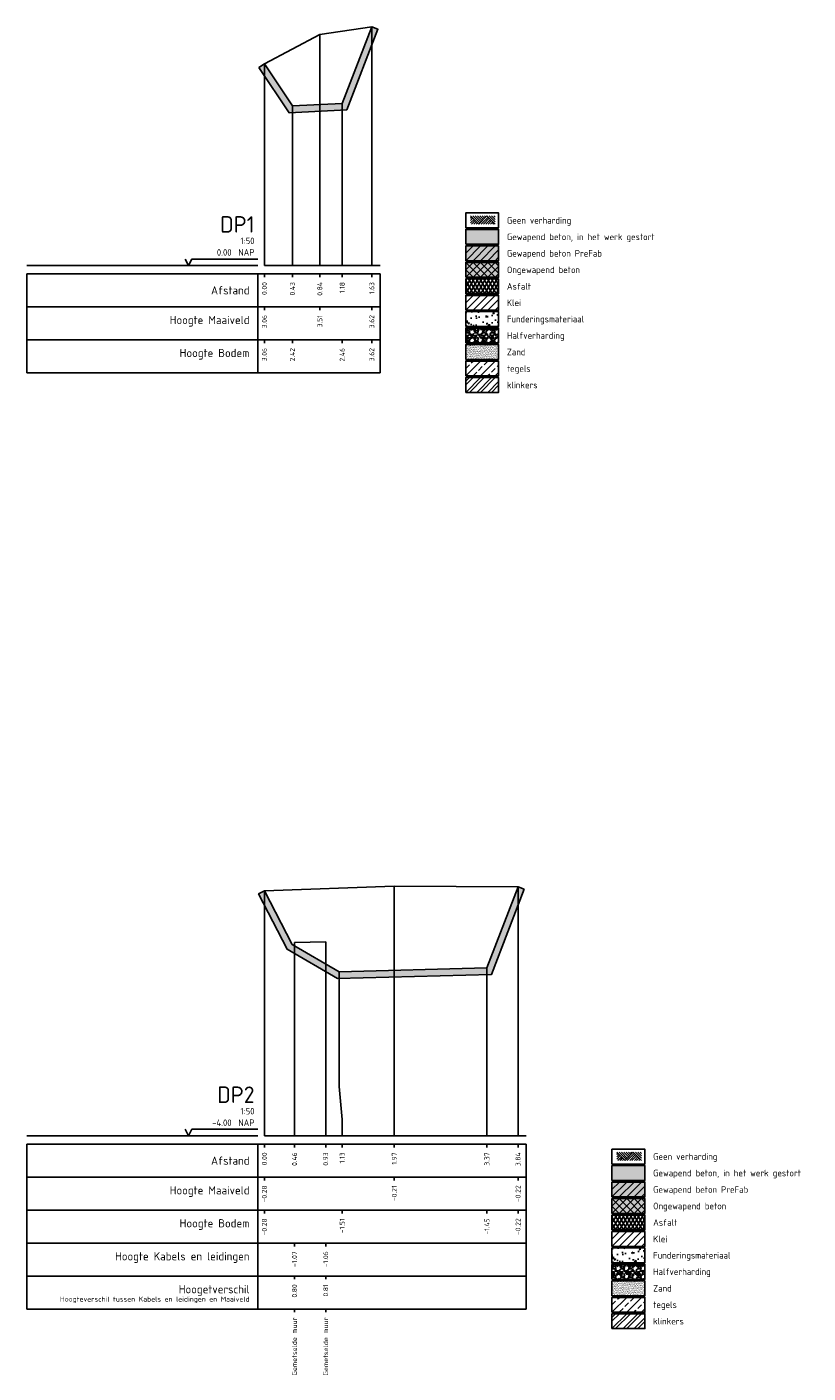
# Model space of a CAD drawing. Extents: x 108064 to 108442, y 445720 to 445860.
# Tile 3 of 3: x 108430 to 108442, y 445735 to 445755. Entities that reach past the tile are written whole.
import ezdxf
from ezdxf.enums import TextEntityAlignment as Align

# ---------------------------------------------------------------- set-up
doc = ezdxf.new("R2010")
doc.units = 0
doc.header["$LTSCALE"] = 7.5
doc.layers.get('0').update_dxf_attribs({"linetype": 'CONTINUOUS'})
for name, color, linetype in [('A-LEGENDA', 7, 'CONTINUOUS'), ('ONBEKENDE K en L', 103, 'CONTINUOUS'), ('PR-AANVULLEN', 42, 'CONTINUOUS'), ('PR-ASFALT', 13, 'CONTINUOUS'), ('PR-BETON-GEWAPEND', 253, 'CONTINUOUS'), ('PR-BETON-GEWAPEND-PREFAB', 51, 'CONTINUOUS'), ('PR-BETON-ONGEWAPEND', 51, 'CONTINUOUS'), ('PR-FUNDERINGSMATERIAAL', 13, 'CONTINUOUS'), ('PR-HALFVERHARDING', 13, 'CONTINUOUS'), ('PR-HOUT', 21, 'CONTINUOUS'), ('PR-MV', 3, 'CONTINUOUS'), ('PR-NATUURSTEEN', 31, 'CONTINUOUS'), ('PR-ZAND', 51, 'CONTINUOUS'), ('R-WE-AL-PROFIEL_BODEM-GD', 24, 'CONTINUOUS'), ('R-WE-AL-PROFIEL_MAAIVELD-GD', 3, 'CONTINUOUS'), ('R-WE-AL-PROFIELRASTER-S', 7, 'CONTINUOUS')]:
    doc.layers.add(name, color=color, linetype=linetype)
doc.layers.add('X-XX-AL-VERWIJZING-T18-500', color=10, linetype='CONTINUOUS', lineweight=18)
doc.styles.add('NLCS-ISO', font='NLCS-ISO.ttf', dxfattribs={"height": 1.8})
doc.styles.add('NLCS-ISO-ANNOTATIVE-T18', font='NLCS-ISO.ttf', dxfattribs={"height": 1.8})

# ---------------------------------------------------------------- blocks, each defined once
blk = doc.blocks.new('DOORSNEDE_MAAIVELD')
for p, q in [((-5.66, 0), (-1.36, -4.29)), ((-2.83, 0), (0.05, -2.88)), ((0, 0), (1.46, -1.46)), ((1.41, 0), (2.17, -0.76)), ((4.34, 0), (7.93, -3.59)), ((5.76, 0), (7.93, -2.17)), ((7.17, 0), (7.93, -0.76)), ((-7.07, 0), (-2.07, -5)), ((-7.07, -1.41), (-6.36, -0.71)), ((-7.07, -2.83), (-5.66, -1.41)), ((-7.07, -4.24), (-4.95, -2.12)), ((-6.41, -5), (-4.24, -2.83)), ((-5, -5), (-3.54, -3.54)), ((-4.24, 0), (-0.66, -3.59)), ((-3.59, -5), (-2.83, -4.24)), ((-2.07, -5), (2.93, 0)), ((-1.41, 0), (0.76, -2.17)), ((-0.66, -5), (3.64, -0.71)), ((0.76, -5), (4.34, -1.41)), ((2.17, -5), (5.05, -2.12)), ((2.93, 0), (7.93, -5)), ((3.59, -5), (5.76, -2.83)), ((5, -5), (6.46, -3.54)), ((6.41, -5), (7.17, -4.24))]:
    blk.add_line(p, q)
blk = doc.blocks.new('SAL-PROFIELRASTER-SOD')
at = {"color": 0, "linetype": 'ByBlock', "lineweight": -2, "flags": 128}
for points in [[(-2, 0), (-72, 0)], [(-24, 2), (-23, 0), (-22, 2), (-2, 2)], [(-72, -12.5), (-72, -2.5)], [(0, -2.5), (-72, -2.5)], [(-2, -12.5), (-2, -2.5)], [(0, -12.5), (-72, -12.5)]]:
    blk.add_lwpolyline(points, dxfattribs=at)
at = {"color": 0, "linetype": 'ByBlock', "lineweight": -2, "style": 'NLCS-ISO-ANNOTATIVE-T18'}
blk.add_text('NAP', height=2, dxfattribs=at).set_placement((-3, 3), align=Align.RIGHT)
blk.add_text('Afstand', height=2.5, dxfattribs=at).set_placement((-4.5, -7.5), align=Align.MIDDLE_RIGHT)
for tag, height, p in [('PROFIELNR', 5, (-3, 10)), ('SCHAAL', 2, (-3, 6.5)), ('NAP', 2, (-9.94, 3))]:
    blk.add_attdef(tag, text='', height=height, dxfattribs=at).set_placement(p, align=Align.RIGHT)
blk = doc.blocks.new('SAL-PROFIELRASTER_BALK_EIND1-SOD')
at = {"color": 0, "linetype": 'ByBlock', "lineweight": -2}
blk.add_line((1, -12.5), (1, -2.5), dxfattribs=at)
at = {"color": 0, "linetype": 'ByBlock', "lineweight": -2, "flags": 128}
for points in [[(0, 0), (1, 0)], [(0, -2.5), (1, -2.5)], [(0, -12.5), (1, -12.5)]]:
    blk.add_lwpolyline(points, dxfattribs=at)
blk = doc.blocks.new('SAL-PROFIELRASTER_BALK-SOD')
at = {"color": 0, "linetype": 'ByBlock', "lineweight": -2}
for p, q in [((-72, -12.5), (-72, -2.5)), ((-2, -2.5), (-2, -12.5)), ((0, -12.5), (-72, -12.5))]:
    blk.add_line(p, q, dxfattribs=at)
at = {"color": 0, "linetype": 'ByBlock', "lineweight": -2, "style": 'NLCS-ISO-ANNOTATIVE-T18'}
for tag, height, p in [('TITEL1', 2.5, (-4.5, -6.5)), ('TITEL2', 1.5, (-4.5, -9.5))]:
    blk.add_attdef(tag, text='', height=height, dxfattribs=at).set_placement(p, align=Align.MIDDLE_RIGHT)
blk = doc.blocks.new('SAL-PROFIELRASTER_BALK_EIND2-SOD')
at = {"color": 0, "linetype": 'ByBlock', "lineweight": -2}
for p, q in [((1, -2.5), (1, -12.5)), ((1, -12.5), (0, -12.5))]:
    blk.add_line(p, q, dxfattribs=at)
blk = doc.blocks.new('SAL-PROFIELRASTER_BALK_DATA-SOD')
at = {"color": 0, "linetype": 'ByBlock', "lineweight": -2}
blk.add_lwpolyline([(0, -3.5), (0, -2.5)], dxfattribs=at)
at = {"color": 0, "linetype": 'ByBlock', "lineweight": -2, "style": 'NLCS-ISO-ANNOTATIVE-T18'}
blk.add_attdef('GETAL', text='', height=1.5, rotation=90, dxfattribs=at).set_placement((0.75, -5), align=Align.RIGHT)
blk = doc.blocks.new('SAL-PROFIELRASTER_AANHAAL-SOD')
at = {"color": 9, "linetype": 'ByBlock', "lineweight": -2, "flags": 128}
blk.add_lwpolyline([(0, 1), (0, 0)], dxfattribs=at)
blk = doc.blocks.new('SAL-PROFIELRASTER_AANHAAL_STAGGER-SOD')
at = {"color": 9, "linetype": 'ByBlock', "lineweight": -2, "flags": 128}
for points in [[(0, 0), (0, -0.25)], [(0, -0.25), (1, -0.75)], [(1, -0.75), (1, -1)]]:
    blk.add_lwpolyline(points, dxfattribs=at)

msp = doc.modelspace()

# ---------------------------------------------------------------- hatches: boundary and pattern name
at = {"layer": 'PR-AANVULLEN'}
h = msp.add_hatch(dxfattribs=at)
h.set_pattern_fill('ANSI31', color=256, scale=0.025, style=0)
h.set_pattern_definition([(45, (108436.7095, 445751.08387), (-0.056127, 0.056127), [])])
h.paths.add_polyline_path([(108436.71, 445751.084), (108437.21, 445751.084), (108437.21, 445751.309), (108436.71, 445751.309)])
h = msp.add_hatch(dxfattribs=at)
h.set_pattern_fill('ANSI31', color=256, scale=0.025, style=0)
h.set_pattern_definition([(45, (108438.926835, 445736.88511), (-0.056127, 0.056127), [])])
h.paths.add_polyline_path([(108438.927, 445736.885), (108439.427, 445736.885), (108439.427, 445737.11), (108438.927, 445737.11)])
at = {"layer": 'PR-ASFALT'}
h = msp.add_hatch(dxfattribs=at)
h.set_pattern_fill('ASFALT', color=256, scale=0.25, style=0, pattern_type=2)
h.set_pattern_definition([(60, (108436.7095, 445751.333873), (-0.0433013, 0.025), []), (120, (108436.7095, 445751.333873), (-0.0433013, -0.025), [])])
h.paths.add_polyline_path([(108436.71, 445751.334), (108437.21, 445751.334), (108437.21, 445751.559), (108436.71, 445751.559)])
h = msp.add_hatch(dxfattribs=at)
h.set_pattern_fill('ASFALT', color=256, scale=0.25, style=0, pattern_type=2)
h.set_pattern_definition([(60, (108438.926835, 445737.13511), (-0.0433013, 0.025), []), (120, (108438.926835, 445737.13511), (-0.0433013, -0.025), [])])
h.paths.add_polyline_path([(108438.927, 445737.135), (108439.427, 445737.135), (108439.427, 445737.36), (108438.927, 445737.36)])
at = {"layer": 'PR-BETON-GEWAPEND'}
for points in [[(108436.71, 445752.084), (108437.21, 445752.084), (108437.21, 445752.309), (108436.71, 445752.309)], [(108438.927, 445737.885), (108439.427, 445737.885), (108439.427, 445738.11), (108438.927, 445738.11)]]:
    msp.add_hatch(color=256, dxfattribs=at).paths.add_polyline_path(points)
at = {"layer": 'PR-BETON-GEWAPEND-PREFAB'}
for points in [[(108436.71, 445751.834), (108437.21, 445751.834), (108437.21, 445752.059), (108436.71, 445752.059)], [(108438.927, 445737.635), (108439.427, 445737.635), (108439.427, 445737.86), (108438.927, 445737.86)]]:
    msp.add_hatch(color=253, dxfattribs=at).paths.add_polyline_path(points)
h = msp.add_hatch(dxfattribs=at)
h.set_pattern_fill('ANSI31', color=256, scale=0.025, style=0)
h.set_pattern_definition([(45, (108436.7095, 445751.83387), (-0.056127, 0.056127), [])])
h.paths.add_polyline_path([(108436.71, 445751.834), (108437.21, 445751.834), (108437.21, 445752.059), (108436.71, 445752.059)])
h = msp.add_hatch(dxfattribs=at)
h.set_pattern_fill('ANSI31', color=256, scale=0.025, style=0)
h.set_pattern_definition([(45, (108438.926835, 445737.63511), (-0.056127, 0.056127), [])])
h.paths.add_polyline_path([(108438.927, 445737.635), (108439.427, 445737.635), (108439.427, 445737.86), (108438.927, 445737.86)])
at = {"layer": 'PR-BETON-ONGEWAPEND'}
for points in [[(108436.71, 445751.584), (108437.21, 445751.584), (108437.21, 445751.809), (108436.71, 445751.809)], [(108438.927, 445737.385), (108439.427, 445737.385), (108439.427, 445737.61), (108438.927, 445737.61)]]:
    msp.add_hatch(color=253, dxfattribs=at).paths.add_polyline_path(points)
h = msp.add_hatch(dxfattribs=at)
h.set_pattern_fill('ANSI37', color=256, scale=0.025, style=0)
h.set_pattern_definition([(45, (108436.7095, 445751.58387), (-0.056127, 0.056127), []), (135, (108436.7095, 445751.58387), (-0.056127, -0.056127), [])])
h.paths.add_polyline_path([(108436.71, 445751.584), (108437.21, 445751.584), (108437.21, 445751.809), (108436.71, 445751.809)])
h = msp.add_hatch(dxfattribs=at)
h.set_pattern_fill('ANSI37', color=256, scale=0.025, style=0)
h.set_pattern_definition([(45, (108438.926835, 445737.38511), (-0.056127, 0.056127), []), (135, (108438.926835, 445737.38511), (-0.056127, -0.056127), [])])
h.paths.add_polyline_path([(108438.927, 445737.385), (108439.427, 445737.385), (108439.427, 445737.61), (108438.927, 445737.61)])
at = {"layer": 'PR-FUNDERINGSMATERIAAL'}
h = msp.add_hatch(dxfattribs=at)
h.set_pattern_fill('AR-CONC', color=256, scale=0.00125, style=0)
h.set_pattern_definition([(50, (108436.7095, 445750.83687), (0.22773, -0.019924), [0.02381, -0.26194]), (355, (108436.7095, 445750.83687), (-0.04405, 0.23882), [0.01905, -0.20955]), (100.45, (108436.72848, 445750.8352), (0.18368, 0.2189), [0.02024, -0.22261]), (46.184, (108436.7095, 445750.90037), (0.33885, -0.05255), [0.03572, -0.3929]), (96.636, (108436.73774, 445750.896), (0.29676, 0.30928), [0.03036, -0.33392]), (351.184, (108436.7095, 445750.90037), (0.29676, 0.30928), [0.02857, -0.31433]), (21, (108436.74125, 445750.8845), (0.18952, -0.12783), [0.02381, -0.26194]), (326, (108436.74125, 445750.8845), (0.07725, 0.23023), [0.01905, -0.20955]), (71.45, (108436.75704, 445750.87384), (0.26677, 0.1024), [0.02024, -0.22261]), (37.5, (108436.7095, 445750.83687), (0.003861, 0.105694), [0, -0.20701, 0, -0.212725, 0, -0.210344]), (7.5, (108436.7095, 445750.83687), (0.083525, 0.125226), [0, -0.121285, 0, -0.202247, 0, -0.080169]), (327.5, (108436.6387, 445750.83687), (0.169488, -0.007161), [0, -0.079375, 0, -0.24765, 0, -0.328612]), (317.5, (108436.60695, 445750.83687), (0.18516, 0.031783), [0, -0.103188, 0, -0.164465, 0, -0.233363])])
h.paths.add_polyline_path([(108436.71, 445750.837), (108437.21, 445750.837), (108437.21, 445751.062), (108436.71, 445751.062)])
h = msp.add_hatch(dxfattribs=at)
h.set_pattern_fill('AR-CONC', color=256, scale=0.00125, style=0)
h.set_pattern_definition([(50, (108438.92684, 445736.6381), (0.22773, -0.019924), [0.02381, -0.26194]), (355, (108438.92684, 445736.6381), (-0.04405, 0.23882), [0.01905, -0.20955]), (100.45, (108438.94581, 445736.63645), (0.18368, 0.2189), [0.02024, -0.22261]), (46.184, (108438.92684, 445736.7016), (0.33885, -0.05255), [0.03572, -0.3929]), (96.636, (108438.95507, 445736.69723), (0.29676, 0.30928), [0.03036, -0.33392]), (351.184, (108438.92684, 445736.7016), (0.29676, 0.30928), [0.02857, -0.31433]), (21, (108438.95859, 445736.68573), (0.18952, -0.12783), [0.02381, -0.26194]), (326, (108438.95859, 445736.68573), (0.07725, 0.23023), [0.01905, -0.20955]), (71.45, (108438.97438, 445736.67508), (0.26677, 0.1024), [0.02024, -0.22261]), (37.5, (108438.926835, 445736.63811), (0.003861, 0.105694), [0, -0.20701, 0, -0.212725, 0, -0.210344]), (7.5, (108438.92684, 445736.63811), (0.083525, 0.125226), [0, -0.121285, 0, -0.202247, 0, -0.080169]), (327.5, (108438.85603, 445736.63811), (0.169488, -0.007161), [0, -0.079375, 0, -0.24765, 0, -0.328612]), (317.5, (108438.82428, 445736.6381), (0.18516, 0.031783), [0, -0.103188, 0, -0.164465, 0, -0.233363])])
h.paths.add_polyline_path([(108438.927, 445736.638), (108439.427, 445736.638), (108439.427, 445736.863), (108438.927, 445736.863)])
at = {"layer": 'PR-HALFVERHARDING'}
h = msp.add_hatch(dxfattribs=at)
h.set_pattern_fill('GRAVEL', color=256, scale=0.005, style=0)
h.set_pattern_definition([(228.0127875, (920.720927, 182.947056), (-1.0160000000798, -1.14299999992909), [0.017086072, -1.69152418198]), (184.969741, (920.7094967, 182.9343557), (1.523999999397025, 0.127000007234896), [0.029320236, -2.902702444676]), (132.5104471, (920.680287, 182.931816), (1.27000000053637, -1.3969999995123), [0.020674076, -2.046736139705]), (267.273689, (920.6307567, 182.9000657), (0.12700000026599, 2.53999999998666), [0.026700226, -2.643321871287]), (292.83365418, (920.629487, 182.8733957), (-0.63500000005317, 1.52399999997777), [0.026181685, -2.591990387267]), (357.273689, (920.6396467, 182.8492657), (-2.53999999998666, 0.12700000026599), [0.026700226, -2.643321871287]), (37.69424047, (920.6663167, 182.8479957), (-1.650999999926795, -1.27000000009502), [0.035309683, -3.495655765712]), (72.25532837, (920.6942567, 182.8695857), (0.889000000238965, 2.793999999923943), [0.033335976, -3.300262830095]), (121.42956562, (920.7044167, 182.9013357), (-1.016000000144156, 1.6509999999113), [0.02679065, -2.652277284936]), (175.2363583, (920.690447, 182.924196), (1.39699999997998, -0.12700000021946), [0.030585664, -1.4986968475]), (222.3974378, (920.6599667, 182.9267357), (-1.523999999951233, -1.3970000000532), [0.039553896, -3.91583862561]), (138.81407483, (920.756487, 182.898796), (-0.88899999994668, 0.76200000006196), [0.013500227, -1.336528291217]), (171.4692344, (920.746327, 182.9076857), (1.65100000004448, -0.25399999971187), [0.025684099, -2.542731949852]), (225, (920.72093, 182.9115), (-2e-17, -0.127), [0.017960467, -0.16164465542]), (203.19859051, (920.712037, 182.926736), (0.6350000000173, 0.25399999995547), [0.009672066, -0.957531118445]), (291.80140949, (920.703147, 182.922926), (-0.1270000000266, 0.3809999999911), [0.013678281, -0.6702376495]), (30.96375653, (920.708227, 182.910226), (0.3810000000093, 0.2539999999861), [0.022215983, -0.718314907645]), (161.56505118, (920.727277, 182.921656), (0.2540000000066, -0.1269999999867), [0.016064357, -0.38554490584]), (16.389540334, (920.629487, 182.922926), (1.27000000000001, 0.38100000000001), [0.0225044, -2.227941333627]), (70.34617594, (920.651077, 182.929276), (-0.50800000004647, -1.39699999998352), [0.018879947, -1.86911078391]), (293.19859051, (920.727277, 182.947056), (-0.25399999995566, 0.63500000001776), [0.019344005, -0.947859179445]), (343.61045967, (920.734897, 182.929276), (-1.27000000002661, 0.38099999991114), [0.0225044, -2.227941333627]), (339.44395478, (920.629487, 182.844186), (-0.635, 0.254), [0.02170176, -1.063386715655]), (294.7751406, (920.649807, 182.836566), (-0.63500000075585, 1.39699999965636), [0.018183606, -1.800179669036]), (66.80140949, (920.728547, 182.820056), (0.2539999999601, 0.63500000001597), [0.019344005, -0.947859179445]), (17.35402464, (920.736167, 182.837836), (-1.65099999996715, -0.50800000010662), [0.021289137, -2.10761879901]), (69.44395478, (920.666317, 182.820056), (-0.2540000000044, -0.63499999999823), [0.01085088, -1.074237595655]), (101.309932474, (920.720927, 182.820056), (-0.127, 0.508), [0.00647573, -0.641099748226]), (165.963756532, (920.719657, 182.826406), (0.381, -0.127), [0.026181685, -0.497452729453]), (186.00900596, (920.694257, 182.832756), (1.26999999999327, 0.12700000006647), [0.02426335, -2.402068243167]), (303.69006753, (920.708227, 182.898796), (-0.1270000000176, 0.2539999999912), [0.018316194, -0.439588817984]), (353.15722659, (920.7183867, 182.8835557), (2.159000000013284, -0.25399999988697), [0.031977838, -3.16580045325]), (60.9453959, (920.750137, 182.879746), (-0.508000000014, -0.888999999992), [0.013075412, -1.294469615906]), (90, (920.75649, 182.89118), (-0.127, 0.127), [0.00762, -0.11938]), (120.25643716, (920.691717, 182.836566), (0.50799999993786, -0.88900000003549), [0.017643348, -1.74669703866]), (48.0127875, (920.682827, 182.851806), (1.01600000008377, 1.14299999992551), [0.034172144, -1.67443810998]), (0, (920.70569, 182.8772), (0.127, 0.127), [0.03302, -0.09398]), (325.3048465, (920.738707, 182.877206), (1.27000000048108, -0.88899999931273), [0.020080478, -1.987965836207]), (254.0546041, (920.755217, 182.865776), (-0.1269999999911, -0.50800000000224), [0.018491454, -0.90608250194]), (207.64597536, (920.7501367, 182.8479957), (-2.41300000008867, -1.26999999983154), [0.030107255, -2.980623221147]), (175.42607874, (920.7234667, 182.8340257), (-1.65099999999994, 0.126999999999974), [0.031851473, -3.153292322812])])
h.paths.add_polyline_path([(108433.576, 445754.764), (108433.659, 445754.82), (108434.084, 445754.181), (108434.838, 445754.22), (108435.287, 445755.38), (108435.38, 445755.344), (108434.908, 445754.123), (108434.033, 445754.078)])
h = msp.add_hatch(dxfattribs=at)
h.set_pattern_fill('GRAVEL', color=256, scale=0.005, style=0)
h.set_pattern_definition([(228.0128, (108452.226914, 445755.764735), (-1.0160008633, -1.1430014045), [0.01708605, -1.691525]), (184.9697, (108452.215484, 445755.7520354), (1.5240024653, 0.1269991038), [0.02932025, -2.9027]), (132.5104, (108452.186274, 445755.7494954), (1.269999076, -1.3970013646), [0.0206741, -2.046735]), (267.2737, (108452.136744, 445755.7177454), (0.1269994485, 2.5399991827), [0.02670025, -2.64332]), (292.8337, (108452.135474, 445755.6910754), (-0.6350018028, 1.5240008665), [0.0261817, -2.59199]), (357.2737, (108452.145634, 445755.6669454), (-2.5399991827, 0.1269994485), [0.02670025, -2.64332]), (37.6942, (108452.172304, 445755.6656754), (-1.651001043, -1.2699988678), [0.0353097, -3.495655]), (72.2553, (108452.200244, 445755.6872654), (0.8890017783, 2.7940008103), [0.033336, -3.300265]), (121.4296, (108452.210404, 445755.7190154), (-1.0160002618, 1.650998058), [0.02679065, -2.652275]), (175.2364, (108452.196434, 445755.741875), (1.3969989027, -0.126998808), [0.03058565, -1.498695]), (222.3974, (108452.165954, 445755.7444154), (-1.5240000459, -1.3969981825), [0.0395539, -3.91584]), (138.8141, (108452.262474, 445755.716475), (-0.888999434, 0.761998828), [0.01350025, -1.33653]), (171.4692, (108452.252314, 445755.7253654), (1.6509974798, -0.25400064), [0.0256841, -2.54273]), (225, (108452.22691, 445755.729175), (-3e-17, -0.1269999), [0.01796045, -0.1616445]), (203.1986, (108452.218024, 445755.744415), (0.635002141, 0.254001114), [0.00967205, -0.95753]), (291.8014, (108452.209134, 445755.740605), (-0.12700009, 0.381000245), [0.0136783, -0.67024]), (30.9638, (108452.214214, 445755.727905), (0.380999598, 0.254000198), [0.022216, -0.718315]), (161.5651, (108452.233264, 445755.739335), (0.25400012, -0.12699981), [0.01606435, -0.385545]), (16.3895, (108452.135474, 445755.7406054), (1.2700007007, 0.3809992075), [0.0225044, -2.22794]), (70.3462, (108452.157064, 445755.7469554), (-0.5079985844, -1.3969980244), [0.01887995, -1.86911]), (293.1986, (108452.233264, 445755.764735), (-0.254001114, 0.635002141), [0.019344, -0.94786]), (343.6105, (108452.240884, 445755.7469554), (-1.2700007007, 0.3809992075), [0.0225044, -2.22794]), (339.444, (108452.135474, 445755.661865), (-0.635000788, 0.253999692), [0.02170175, -1.063385]), (294.7751, (108452.155794, 445755.6542454), (-0.63499852, 1.3969993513), [0.0181836, -1.80018]), (66.8014, (108452.234534, 445755.637735), (0.254001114, 0.635002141), [0.019344, -0.94786]), (17.354, (108452.242154, 445755.6555154), (-1.651000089, -0.5079992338), [0.02128915, -2.10762]), (69.444, (108452.172304, 445755.637735), (-0.253999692, -0.635000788), [0.0108509, -1.07424]), (101.3099, (108452.226914, 445755.637735), (-0.126999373, 0.507998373), [0.00647575, -0.6411]), (165.9638, (108452.225644, 445755.644085), (0.38100027, -0.12699978), [0.0261817, -0.4974525]), (186.009, (108452.200244, 445755.6504354), (1.2699981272, 0.1269997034), [0.02426335, -2.40207]), (303.6901, (108452.214214, 445755.716475), (-0.12700004, 0.253999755), [0.0183162, -0.439589]), (353.1572, (108452.224374, 445755.7012354), (2.1590008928, -0.2540011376), [0.03197785, -3.1658]), (60.9454, (108452.256124, 445755.697425), (-0.507998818, -0.888997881), [0.0130754, -1.29447]), (90, (108452.26247, 445755.70886), (-0.127, 0.127), [0.00762, -0.11938]), (120.2564, (108452.197704, 445755.654245), (0.5079989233, -0.8889995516), [0.01764335, -1.746695]), (48.0128, (108452.188814, 445755.669485), (1.0160008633, 1.1430014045), [0.03417215, -1.67444]), (0, (108452.21167, 445755.69489), (0.127, 0.127), [0.03302, -0.09398]), (325.3048, (108452.244694, 445755.6948854), (-1.2699977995, 0.8890000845), [0.0200805, -1.987965]), (254.0546, (108452.261204, 445755.683455), (-0.127000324, -0.50800121), [0.01849145, -0.906085]), (207.646, (108452.256124, 445755.6656754), (-2.4129991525, -1.2700007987), [0.03010725, -2.980625]), (175.4261, (108452.229454, 445755.6517054), (-1.6510003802, 0.1269993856), [0.03185145, -3.15329]), (175.4261, (108452.229454, 445755.6517054), (-1.6510003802, 0.1269993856), [0.03185145, -3.15329])])
h.paths.add_polyline_path([(108436.71, 445750.587), (108437.21, 445750.587), (108437.21, 445750.812), (108436.71, 445750.812)])
h = msp.add_hatch(dxfattribs=at)
h.set_pattern_fill('GRAVEL', color=256, scale=0.005, style=0)
h.set_pattern_definition([(228.0128, (108454.444248, 445741.565974), (-1.0160008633, -1.1430014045), [0.01708605, -1.691525]), (184.9697, (108454.4328183, 445741.5532744), (1.5240024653, 0.1269991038), [0.02932025, -2.9027]), (132.5104, (108454.403608, 445741.5507344), (1.269999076, -1.3970013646), [0.0206741, -2.046735]), (267.2737, (108454.3540783, 445741.5189844), (0.1269994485, 2.5399991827), [0.02670025, -2.64332]), (292.8337, (108454.3528083, 445741.4923144), (-0.6350018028, 1.5240008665), [0.0261817, -2.59199]), (357.2737, (108454.3629683, 445741.4681844), (-2.5399991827, 0.1269994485), [0.02670025, -2.64332]), (37.6942, (108454.3896383, 445741.4669144), (-1.651001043, -1.2699988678), [0.0353097, -3.495655]), (72.2553, (108454.4175783, 445741.4885044), (0.8890017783, 2.7940008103), [0.033336, -3.300265]), (121.4296, (108454.4277383, 445741.5202544), (-1.0160002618, 1.650998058), [0.02679065, -2.652275]), (175.2364, (108454.413768, 445741.543114), (1.3969989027, -0.126998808), [0.03058565, -1.498695]), (222.3974, (108454.3832883, 445741.5456544), (-1.5240000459, -1.3969981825), [0.0395539, -3.91584]), (138.8141, (108454.479808, 445741.517714), (-0.888999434, 0.761998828), [0.01350025, -1.33653]), (171.4692, (108454.4696483, 445741.5266044), (1.6509974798, -0.25400064), [0.0256841, -2.54273]), (225, (108454.44425, 445741.53041), (-3e-17, -0.1269999), [0.01796045, -0.1616445]), (203.1986, (108454.435358, 445741.545654), (0.635002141, 0.254001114), [0.00967205, -0.95753]), (291.8014, (108454.426468, 445741.541844), (-0.12700009, 0.381000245), [0.0136783, -0.67024]), (30.9638, (108454.431548, 445741.529144), (0.380999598, 0.254000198), [0.022216, -0.718315]), (161.5651, (108454.4506, 445741.540574), (0.25400012, -0.12699981), [0.01606435, -0.385545]), (16.3895, (108454.352808, 445741.5418444), (1.2700007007, 0.3809992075), [0.0225044, -2.22794]), (70.3462, (108454.374398, 445741.5481944), (-0.5079985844, -1.3969980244), [0.01887995, -1.86911]), (293.1986, (108454.450598, 445741.565974), (-0.254001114, 0.635002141), [0.019344, -0.94786]), (343.6105, (108454.458218, 445741.5481944), (-1.2700007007, 0.3809992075), [0.0225044, -2.22794]), (339.444, (108454.352808, 445741.463104), (-0.635000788, 0.253999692), [0.02170175, -1.063385]), (294.7751, (108454.373128, 445741.455484), (-0.63499852, 1.3969993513), [0.0181836, -1.80018]), (66.8014, (108454.451868, 445741.438974), (0.254001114, 0.635002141), [0.019344, -0.94786]), (17.354, (108454.459488, 445741.4567544), (-1.651000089, -0.5079992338), [0.02128915, -2.10762]), (69.444, (108454.389638, 445741.438974), (-0.253999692, -0.635000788), [0.0108509, -1.07424]), (101.3099, (108454.444248, 445741.438974), (-0.126999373, 0.507998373), [0.00647575, -0.6411]), (165.9638, (108454.442978, 445741.445324), (0.38100027, -0.12699978), [0.0261817, -0.4974525]), (186.009, (108454.4175783, 445741.4516744), (1.2699981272, 0.1269997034), [0.02426335, -2.40207]), (303.6901, (108454.43155, 445741.517714), (-0.12700004, 0.253999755), [0.0183162, -0.439589]), (353.1572, (108454.4417083, 445741.5024744), (2.1590008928, -0.2540011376), [0.03197785, -3.1658]), (60.9454, (108454.473458, 445741.498664), (-0.507998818, -0.888997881), [0.0130754, -1.29447]), (90, (108454.47981, 445741.5101), (-0.127, 0.127), [0.00762, -0.11938]), (120.2564, (108454.415038, 445741.455484), (0.5079989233, -0.8889995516), [0.01764335, -1.746695]), (48.0128, (108454.406148, 445741.470724), (1.0160008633, 1.1430014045), [0.03417215, -1.67444]), (0, (108454.42901, 445741.49612), (0.127, 0.127), [0.03302, -0.09398]), (325.3048, (108454.462028, 445741.4961244), (-1.2699977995, 0.8890000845), [0.0200805, -1.987965]), (254.0546, (108454.478538, 445741.484694), (-0.127000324, -0.50800121), [0.01849145, -0.906085]), (207.646, (108454.4734583, 445741.4669144), (-2.4129991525, -1.2700007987), [0.03010725, -2.980625]), (175.4261, (108454.4467883, 445741.4529444), (-1.6510003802, 0.1269993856), [0.03185145, -3.15329]), (175.4261, (108454.4467883, 445741.4529444), (-1.6510003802, 0.1269993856), [0.03185145, -3.15329])])
h.paths.add_polyline_path([(108438.927, 445736.388), (108439.427, 445736.388), (108439.427, 445736.613), (108438.927, 445736.613)])
at = {"layer": 'PR-HOUT'}
h = msp.add_hatch(dxfattribs=at)
h.set_pattern_fill('ANSI32', color=256, scale=0.0125, style=0)
h.set_pattern_definition([(45, (108436.7095, 445749.83687), (-0.08419, 0.08419), []), (45, (108436.76563, 445749.83687), (-0.08419, 0.08419), [])])
h.paths.add_polyline_path([(108436.71, 445749.837), (108437.21, 445749.837), (108437.21, 445750.062), (108436.71, 445750.062)])
h = msp.add_hatch(dxfattribs=at)
h.set_pattern_fill('ANSI32', color=256, scale=0.0125, style=0)
h.set_pattern_definition([(45, (108438.92684, 445735.63811), (-0.08419, 0.08419), []), (45, (108438.98296, 445735.63811), (-0.08419, 0.08419), [])])
h.paths.add_polyline_path([(108438.927, 445735.638), (108439.427, 445735.638), (108439.427, 445735.863), (108438.927, 445735.863)])
at = {"layer": 'PR-NATUURSTEEN'}
h = msp.add_hatch(dxfattribs=at)
h.set_pattern_fill('ANSI33', color=256, scale=0.025, style=0)
h.set_pattern_definition([(45, (108436.7095, 445750.08687), (-0.112253, 0.112253), []), (45, (108436.82175, 445750.08687), (-0.112253, 0.112253), [0.079375, -0.039688])])
h.paths.add_polyline_path([(108436.71, 445750.087), (108437.21, 445750.087), (108437.21, 445750.312), (108436.71, 445750.312)])
h = msp.add_hatch(dxfattribs=at)
h.set_pattern_fill('ANSI33', color=256, scale=0.025, style=0)
h.set_pattern_definition([(45, (108438.92684, 445735.8881), (-0.112253, 0.112253), []), (45, (108439.03909, 445735.8881), (-0.112253, 0.112253), [0.079375, -0.039688])])
h.paths.add_polyline_path([(108438.927, 445735.888), (108439.427, 445735.888), (108439.427, 445736.113), (108438.927, 445736.113)])
at = {"layer": 'PR-ZAND'}
h = msp.add_hatch(dxfattribs=at)
h.set_pattern_fill('AR-SAND', color=256, scale=0.02, style=0)
h.set_pattern_definition([(37.5, (-47954.601977, -14787.213952), (-0.000800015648, 0.0244706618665), [0, -0.019304, 0, -0.02159, 0, -0.0206375]), (7.5, (-47954.601977, -14787.213952), (0.022476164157, 0.0358412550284), [0, -0.010414, 0, -0.017399, 0, -0.0066675]), (327.5, (-47954.617598, -14787.213952), (0.0395496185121, 7.18592339e-05), [0, -0.00635, 0, -0.02286, 0, -0.029845]), (317.5, (-47954.617598, -14787.213952), (0.0381778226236, 0.0111464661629), [0, -0.003175, 0, -0.014986, 0, -0.017145])])
h.paths.add_polyline_path([(108436.71, 445750.561), (108437.21, 445750.561), (108437.21, 445750.337), (108436.71, 445750.337)])
h = msp.add_hatch(dxfattribs=at)
h.set_pattern_fill('AR-SAND', color=256, scale=0.001, style=0)
h.set_pattern_definition([(37.5, (920.629487, 112.820056), (-0.001600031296, 0.048941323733), [0, -0.038608, 0, -0.04318, 0, -0.041275]), (7.5, (920.629487, 112.820056), (0.044952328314, 0.071682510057), [0, -0.020828, 0, -0.034798, 0, -0.013335]), (327.5, (920.598245, 112.820056), (0.079099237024, 0.000143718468), [0, -0.0127, 0, -0.04572, 0, -0.05969]), (317.5, (920.598245, 112.820056), (0.076355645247, 0.022292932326), [0, -0.00635, 0, -0.029972, 0, -0.03429])])
h.paths.add_polyline_path([(108437.598, 445742.304), (108437.102, 445741.01), (108434.766, 445740.947), (108434.003, 445741.393), (108433.57, 445742.23), (108433.659, 445742.276), (108434.079, 445741.465), (108434.792, 445741.048), (108437.032, 445741.108), (108437.504, 445742.34)])
h = msp.add_hatch(dxfattribs=at)
h.set_pattern_fill('AR-SAND', color=256, scale=0.02, style=0)
h.set_pattern_definition([(37.5, (-47952.384643, -14801.412713), (-0.000800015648, 0.0244706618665), [0, -0.019304, 0, -0.02159, 0, -0.0206375]), (7.5, (-47952.384643, -14801.412713), (0.022476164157, 0.0358412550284), [0, -0.010414, 0, -0.017399, 0, -0.0066675]), (327.5, (-47952.400264, -14801.412713), (0.0395496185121, 7.18592339e-05), [0, -0.00635, 0, -0.02286, 0, -0.029845]), (317.5, (-47952.400264, -14801.412713), (0.0381778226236, 0.0111464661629), [0, -0.003175, 0, -0.014986, 0, -0.017145])])
h.paths.add_polyline_path([(108438.927, 445736.362), (108439.427, 445736.363), (108439.427, 445736.139), (108438.927, 445736.138)])

# ---------------------------------------------------------------- linework, layer by layer
at = {"layer": 'A-LEGENDA'}
for points in [[(108436.71, 445752.334), (108437.21, 445752.334), (108437.21, 445752.559), (108436.71, 445752.559)], [(108436.71, 445752.084), (108437.21, 445752.084), (108437.21, 445752.309), (108436.71, 445752.309)], [(108436.71, 445751.834), (108437.21, 445751.834), (108437.21, 445752.059), (108436.71, 445752.059)], [(108436.71, 445751.584), (108437.21, 445751.584), (108437.21, 445751.809), (108436.71, 445751.809)], [(108436.71, 445751.334), (108437.21, 445751.334), (108437.21, 445751.559), (108436.71, 445751.559)], [(108436.71, 445751.084), (108437.21, 445751.084), (108437.21, 445751.309), (108436.71, 445751.309)], [(108436.71, 445750.837), (108437.21, 445750.837), (108437.21, 445751.062), (108436.71, 445751.062)], [(108436.71, 445750.587), (108437.21, 445750.587), (108437.21, 445750.812), (108436.71, 445750.812)], [(108436.71, 445750.337), (108437.21, 445750.337), (108437.21, 445750.562), (108436.71, 445750.562)], [(108436.71, 445750.087), (108437.21, 445750.087), (108437.21, 445750.312), (108436.71, 445750.312)], [(108436.71, 445749.837), (108437.21, 445749.837), (108437.21, 445750.062), (108436.71, 445750.062)], [(108438.927, 445738.135), (108439.427, 445738.135), (108439.427, 445738.36), (108438.927, 445738.36)], [(108438.927, 445737.885), (108439.427, 445737.885), (108439.427, 445738.11), (108438.927, 445738.11)], [(108438.927, 445737.635), (108439.427, 445737.635), (108439.427, 445737.86), (108438.927, 445737.86)], [(108438.927, 445737.385), (108439.427, 445737.385), (108439.427, 445737.61), (108438.927, 445737.61)], [(108438.927, 445737.135), (108439.427, 445737.135), (108439.427, 445737.36), (108438.927, 445737.36)], [(108438.927, 445736.885), (108439.427, 445736.885), (108439.427, 445737.11), (108438.927, 445737.11)], [(108438.927, 445736.638), (108439.427, 445736.638), (108439.427, 445736.863), (108438.927, 445736.863)], [(108438.927, 445736.388), (108439.427, 445736.388), (108439.427, 445736.613), (108438.927, 445736.613)], [(108438.927, 445736.138), (108439.427, 445736.138), (108439.427, 445736.363), (108438.927, 445736.363)], [(108438.927, 445735.888), (108439.427, 445735.888), (108439.427, 445736.113), (108438.927, 445736.113)], [(108438.927, 445735.638), (108439.427, 445735.638), (108439.427, 445735.863), (108438.927, 445735.863)]]:
    msp.add_lwpolyline(points, close=True, dxfattribs=at)
at = {"layer": 'ONBEKENDE K en L'}
msp.add_lwpolyline([(108434.115, 445741.493), (108434.588, 445741.503)], dxfattribs=at)
at = {"layer": 'R-WE-AL-PROFIEL_BODEM-GD'}
for points in [[(108433.576, 445754.764), (108433.659, 445754.82), (108434.084, 445754.181), (108434.838, 445754.22), (108435.287, 445755.38), (108435.38, 445755.344), (108434.908, 445754.123), (108434.033, 445754.078)], [(108437.598, 445742.304), (108437.102, 445741.01), (108434.766, 445740.947), (108434.003, 445741.393), (108433.57, 445742.23), (108433.659, 445742.276), (108434.079, 445741.465), (108434.792, 445741.048), (108437.032, 445741.108), (108437.504, 445742.34)]]:
    msp.add_lwpolyline(points, close=True, dxfattribs=at)
at = {"layer": 'R-WE-AL-PROFIEL_MAAIVELD-GD'}
for points in [[(108433.659, 445754.82), (108434.499, 445755.267), (108435.287, 445755.38)], [(108433.659, 445742.276), (108435.628, 445742.347), (108437.504, 445742.34)]]:
    msp.add_lwpolyline(points, dxfattribs=at)

# ---------------------------------------------------------------- block references
at = {"layer": 'PR-MV', "xscale": 0.025, "yscale": 0.025, "zscale": 2.5e-05}
for p in [(108436.96, 445752.514), (108439.177, 445738.315)]:
    msp.add_blockref('DOORSNEDE_MAAIVELD', p, dxfattribs=at)
at = {"layer": 'R-WE-AL-PROFIELRASTER-S'}
for p, yscale in [((108435.287, 445751.76), 3.62), ((108435.287, 445751.76), 3.62), ((108434.499, 445751.76), 3.507), ((108433.659, 445751.76), 3.06), ((108433.659, 445751.76), 3.06), ((108434.084, 445751.76), 2.421), ((108434.838, 445751.76), 2.46), ((108433.659, 445738.561), 3.715), ((108433.659, 445738.561), 3.715), ((108435.628, 445738.561), 3.786), ((108437.504, 445738.561), 3.779), ((108437.504, 445738.561), 3.779), ((108434.115, 445738.561), 2.932), ((108434.588, 445738.561), 2.942), ((108434.792, 445739.561), 1.487), ((108437.032, 445738.561), 2.547)]:
    msp.add_blockref('SAL-PROFIELRASTER_AANHAAL-SOD', p, dxfattribs=dict(at, yscale=yscale))
at = {"layer": 'R-WE-AL-PROFIELRASTER-S', "xscale": 0.05, "yscale": 0.05, "zscale": 0.05}
for name, p, values in [('SAL-PROFIELRASTER-SOD', (108433.659, 445751.76), {'PROFIELNR': 'DP1', 'SCHAAL': '1:50', 'NAP': '0.00'}), ('SAL-PROFIELRASTER_BALK_DATA-SOD', (108433.659, 445751.76), {'GETAL': '0.00'}), ('SAL-PROFIELRASTER_BALK_DATA-SOD', (108433.659, 445751.76), {'GETAL': '0.00'}), ('SAL-PROFIELRASTER_BALK_DATA-SOD', (108434.084, 445751.76), {'GETAL': '0.43'}), ('SAL-PROFIELRASTER_BALK_DATA-SOD', (108434.499, 445751.76), {'GETAL': '0.84'}), ('SAL-PROFIELRASTER_BALK_DATA-SOD', (108434.838, 445751.76), {'GETAL': '1.18'}), ('SAL-PROFIELRASTER_BALK_DATA-SOD', (108435.287, 445751.76), {'GETAL': '1.63'}), ('SAL-PROFIELRASTER_BALK_DATA-SOD', (108435.287, 445751.76), {'GETAL': '1.63'}), ('SAL-PROFIELRASTER_BALK-SOD', (108433.659, 445751.26), {'TITEL1': 'Hoogte Maaiveld'}), ('SAL-PROFIELRASTER_BALK_DATA-SOD', (108433.659, 445751.26), {'GETAL': '3.06'}), ('SAL-PROFIELRASTER_BALK_DATA-SOD', (108434.499, 445751.26), {'GETAL': '3.51'}), ('SAL-PROFIELRASTER_BALK_DATA-SOD', (108435.287, 445751.26), {'GETAL': '3.62'}), ('SAL-PROFIELRASTER_BALK-SOD', (108433.659, 445750.76), {'TITEL1': 'Hoogte Bodem'}), ('SAL-PROFIELRASTER_BALK_DATA-SOD', (108433.659, 445750.76), {'GETAL': '3.06'}), ('SAL-PROFIELRASTER_BALK_DATA-SOD', (108434.084, 445750.76), {'GETAL': '2.42'}), ('SAL-PROFIELRASTER_BALK_DATA-SOD', (108434.838, 445750.76), {'GETAL': '2.46'}), ('SAL-PROFIELRASTER_BALK_DATA-SOD', (108435.287, 445750.76), {'GETAL': '3.62'}), ('SAL-PROFIELRASTER-SOD', (108433.659, 445738.561), {'PROFIELNR': 'DP2', 'SCHAAL': '1:50', 'NAP': '-4.00'}), ('SAL-PROFIELRASTER_BALK_DATA-SOD', (108433.659, 445738.561), {'GETAL': '0.00'}), ('SAL-PROFIELRASTER_BALK_DATA-SOD', (108433.659, 445738.561), {'GETAL': '0.00'}), ('SAL-PROFIELRASTER_BALK_DATA-SOD', (108434.115, 445738.561), {'GETAL': '0.46'}), ('SAL-PROFIELRASTER_BALK_DATA-SOD', (108434.588, 445738.561), {'GETAL': '0.93'}), ('SAL-PROFIELRASTER_BALK_DATA-SOD', (108434.838, 445738.561), {'GETAL': '1.13'}), ('SAL-PROFIELRASTER_BALK_DATA-SOD', (108435.628, 445738.561), {'GETAL': '1.97'}), ('SAL-PROFIELRASTER_BALK_DATA-SOD', (108437.032, 445738.561), {'GETAL': '3.37'}), ('SAL-PROFIELRASTER_BALK_DATA-SOD', (108437.504, 445738.561), {'GETAL': '3.84'}), ('SAL-PROFIELRASTER_BALK_DATA-SOD', (108437.504, 445738.561), {'GETAL': '3.84'}), ('SAL-PROFIELRASTER_BALK-SOD', (108433.659, 445738.061), {'TITEL1': 'Hoogte Maaiveld'}), ('SAL-PROFIELRASTER_BALK_DATA-SOD', (108433.659, 445738.061), {'GETAL': '-0.28'}), ('SAL-PROFIELRASTER_BALK_DATA-SOD', (108435.628, 445738.061), {'GETAL': '-0.21'}), ('SAL-PROFIELRASTER_BALK_DATA-SOD', (108437.504, 445738.061), {'GETAL': '-0.22'}), ('SAL-PROFIELRASTER_BALK-SOD', (108433.659, 445737.561), {'TITEL1': 'Hoogte Bodem'}), ('SAL-PROFIELRASTER_BALK_DATA-SOD', (108433.659, 445737.561), {'GETAL': '-0.28'}), ('SAL-PROFIELRASTER_BALK_DATA-SOD', (108434.838, 445737.561), {'GETAL': '-1.51'}), ('SAL-PROFIELRASTER_BALK_DATA-SOD', (108437.032, 445737.561), {'GETAL': '-1.45'}), ('SAL-PROFIELRASTER_BALK_DATA-SOD', (108437.504, 445737.561), {'GETAL': '-0.22'}), ('SAL-PROFIELRASTER_BALK-SOD', (108433.659, 445737.061), {'TITEL1': 'Hoogte Kabels en leidingen'}), ('SAL-PROFIELRASTER_BALK_DATA-SOD', (108434.115, 445737.061), {'GETAL': '-1.07'}), ('SAL-PROFIELRASTER_BALK_DATA-SOD', (108434.588, 445737.061), {'GETAL': '-1.06'}), ('SAL-PROFIELRASTER_BALK-SOD', (108433.659, 445736.561), {'TITEL1': 'Hoogetverschil', 'TITEL2': 'Hoogteverschil tussen Kabels en leidingen en Maaiveld'}), ('SAL-PROFIELRASTER_BALK_DATA-SOD', (108434.115, 445736.561), {'GETAL': '0.80'}), ('SAL-PROFIELRASTER_BALK_DATA-SOD', (108434.588, 445736.561), {'GETAL': '0.81'}), ('SAL-PROFIELRASTER_BALK_DATA-SOD', (108434.115, 445736.061), {'GETAL': 'Gemetselde muur'}), ('SAL-PROFIELRASTER_BALK_DATA-SOD', (108434.588, 445736.061), {'GETAL': 'Gemetselde muur'})]:
    msp.add_blockref(name, p, dxfattribs=at).add_auto_attribs(values)
at = {"layer": 'R-WE-AL-PROFIELRASTER-S', "yscale": 0.05}
for name, p, xscale, zscale in [('SAL-PROFIELRASTER_BALK_EIND1-SOD', (108433.659, 445751.76), 1.752513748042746, 1.752513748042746), ('SAL-PROFIELRASTER_BALK_EIND2-SOD', (108433.659, 445751.26), 1.752513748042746, 1.752513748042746), ('SAL-PROFIELRASTER_BALK_EIND2-SOD', (108433.659, 445750.76), 1.752513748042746, 1.752513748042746), ('SAL-PROFIELRASTER_BALK_EIND1-SOD', (108433.659, 445738.561), 3.969848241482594, 3.969848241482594), ('SAL-PROFIELRASTER_BALK_EIND2-SOD', (108433.659, 445738.061), 3.969848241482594, 3.969848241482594), ('SAL-PROFIELRASTER_BALK_EIND2-SOD', (108433.659, 445737.561), 3.969848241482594, 3.969848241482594), ('SAL-PROFIELRASTER_BALK_EIND2-SOD', (108433.659, 445737.061), 3.969848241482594, 3.969848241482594), ('SAL-PROFIELRASTER_BALK_EIND2-SOD', (108433.659, 445736.561), 3.969848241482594, 3.969848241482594)]:
    msp.add_blockref(name, p, dxfattribs=dict(at, xscale=xscale, zscale=zscale))
at = {"layer": 'R-WE-AL-PROFIELRASTER-S', "xscale": 0.04632174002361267, "zscale": 0.04632174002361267}
msp.add_blockref('SAL-PROFIELRASTER_AANHAAL_STAGGER-SOD', (108434.792, 445739.561), dxfattribs=at)

# ---------------------------------------------------------------- texts
at = {"layer": 'X-XX-AL-VERWIJZING-T18-500', "style": 'NLCS-ISO'}
for s, p in [('Geen verharding', (108437.335, 445752.446)), ('Gewapend beton, in het werk gestort', (108437.335, 445752.196)), ('Gewapend beton PreFab', (108437.335, 445751.946)), ('Ongewapend beton', (108437.335, 445751.696)), ('Asfalt', (108437.335, 445751.446)), ('Klei', (108437.335, 445751.196)), ('Funderingsmateriaal', (108437.335, 445750.949)), ('Halfverharding', (108437.335, 445750.699)), ('Zand', (108437.335, 445750.449)), ('tegels', (108437.335, 445750.199)), ('klinkers', (108437.335, 445749.949)), ('Geen verharding', (108439.552, 445738.248)), ('Gewapend beton, in het werk gestort', (108439.552, 445737.998)), ('Gewapend beton PreFab', (108439.552, 445737.748)), ('Ongewapend beton', (108439.552, 445737.498)), ('Asfalt', (108439.552, 445737.248)), ('Klei', (108439.552, 445736.998)), ('Funderingsmateriaal', (108439.552, 445736.751)), ('Halfverharding', (108439.552, 445736.501)), ('Zand', (108439.552, 445736.251)), ('tegels', (108439.552, 445736.001)), ('klinkers', (108439.552, 445735.751))]:
    msp.add_text(s, height=0.1, dxfattribs=at).set_placement(p, align=Align.MIDDLE_LEFT)

doc.saveas('drawing.dxf')
